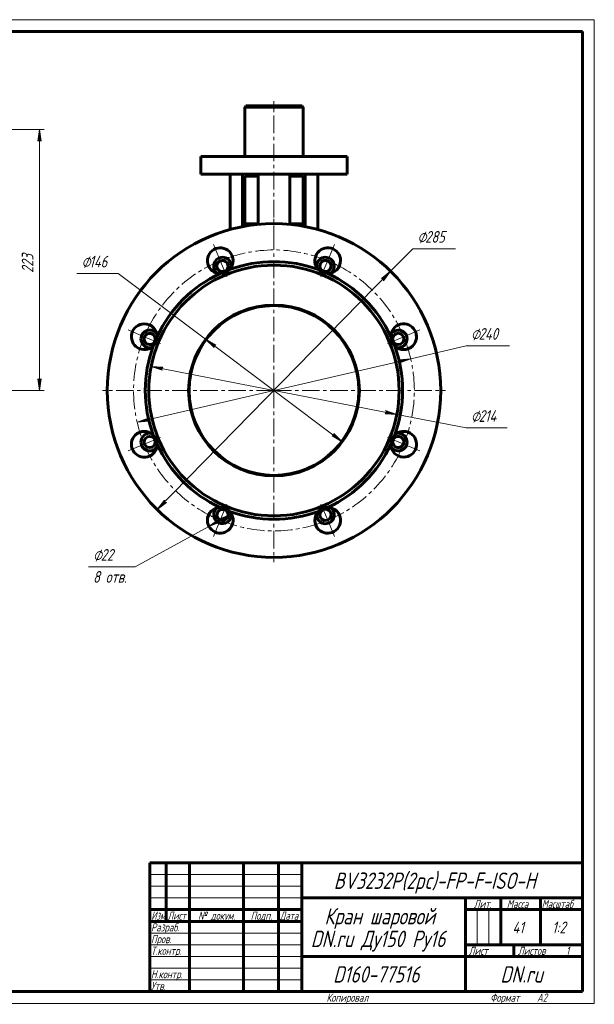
# Model space of a CAD drawing. Header units: millimetres. Extents: x 0 to 594, y 0 to 420.
# Tile 4 of 4: x 348 to 594, y 0 to 420. Entities that reach past the tile are written whole.
import ezdxf

# ---------------------------------------------------------------- set-up
doc = ezdxf.new("R2010")
doc.units = ezdxf.units.MM
for name, pattern in [('K5LT_AXLED', [12, 7.5, -1.5, 1.5, -1.5]), ('K5LT_BASIC', [0]), ('K5LT_THIN', [0])]:
    doc.linetypes.add(name, pattern=pattern)
doc.layers.add('Системный слой', color=7, linetype='Continuous')
doc.layers.add('Системный слой (1)', color=251, linetype='Continuous', true_color=0x6c6c6c)
doc.styles.add('KDIMTEXTSTYLE', font='txt', dxfattribs={"width": 0.96, "oblique": 15, "height": 5})
doc.styles.add('KTEXTSTYLE', font='txt', dxfattribs={"width": 0.96, "height": 5})
doc.dimstyles.new('KDIMSTYLE (0.50)', dxfattribs={"dimtxt": 5, "dimasz": 1, "dimexe": 2, "dimexo": 0, "dimgap": 1, "dimtad": 1, "dimlfac": 2, "dimtxsty": 'KDIMTEXTSTYLE', "dimsah": 1, "dimcen": 0, "dimdle": 1, "dimadec": 0, "dimazin": 0, "dimtfac": 0.667, "dimtmove": 0, "dimatfit": 3, "dimfxl": 1, "dimtvp": 1, "dimtolj": 1, "dimtzin": 0, "dimarcsym": 0})

# ---------------------------------------------------------------- blocks, each defined once
blk = doc.blocks.new('D3')
at = {"layer": 'Системный слой (1)'}
for points in [[(357.52, 368.18), (356.86, 373.18), (356.2, 368.18), (356.86, 368.68)], [(356.86, 261.68), (357.52, 266.68), (356.86, 266.18), (356.2, 266.68)]]:
    blk.add_hatch(color=7, dxfattribs=at).paths.add_polyline_path(points)
at = {"layer": 'Системный слой (1)', "color": 7, "linetype": 'K5LT_THIN', "lineweight": 18, "true_color": 0xffffff}
for p, q in [((342.71, 373.18), (358.86, 373.18)), ((356.2, 368.18), (356.86, 373.18)), ((356.86, 373.18), (357.52, 368.18)), ((356.86, 368.68), (356.2, 368.18)), ((357.52, 368.18), (356.86, 368.68)), ((356.86, 261.68), (356.2, 266.68)), ((356.2, 266.68), (356.86, 266.18)), ((356.86, 266.18), (357.52, 266.68)), ((357.52, 266.68), (356.86, 261.68)), ((233.59, 261.68), (358.86, 261.68))]:
    blk.add_line(p, q, dxfattribs=at)
blk.add_wipeout([(355.86, 311.89), (348.48, 311.89), (348.48, 322.52), (355.86, 322.52)]).dxf.layer = 'Системный слой (1)'
blk.add_line((356.86, 373.18), (356.86, 261.68), dxfattribs=at)
at = {"layer": 'Системный слой (1)', "color": 7, "insert": (349.27, 311.89), "char_height": 5, "attachment_point": 1, "rotation": 90, "style": 'KTEXTSTYLE'}
blk.add_mtext('\\fArial|b0|c204|p34;\\H5.0;\\W1.000;\\Q15;\\fGOST Type AU|b0|i0|c204|p34;\\Q15;\\W0.960;223', dxfattribs=at)
blk = doc.blocks.new('KDIMARROW_01')
at = {"layer": 'Системный слой'}
blk.add_hatch(color=0, dxfattribs=at).paths.add_polyline_path([(-5, -0.66), (0, 0), (-5, 0.66), (-4.5, 0)])
at = {"layer": 'Системный слой', "color": 0, "linetype": 'K5LT_THIN', "lineweight": 18}
for p, q in [((-4.5, 0), (-5, 0.66)), ((-5, 0.66), (0, 0)), ((0, 0), (-5, -0.66)), ((-5, -0.66), (-4.5, 0))]:
    blk.add_line(p, q, dxfattribs=at)
at = {"layer": 'Системный слой (1)', "color": 0, "linetype": 'K5LT_THIN', "lineweight": 18}
blk.add_line((457.08, 261.68), (456.58, 261.68), dxfattribs=at)
blk = doc.blocks.new('U18')
at = {"layer": 'Системный слой (1)', "color": 143, "linetype": 'K5LT_BASIC', "lineweight": 60, "true_color": 0x33acca}
for start, end in [(125.4945, 180), (180, 9.5055)]:
    blk.add_arc((435.07, 208.55), 3.75, start, end, dxfattribs=at)
blk = doc.blocks.new('U19')
at = {"layer": 'Системный слой (1)', "color": 143, "linetype": 'K5LT_BASIC', "lineweight": 60, "true_color": 0x33acca}
for start, end in [(180, 54.5055), (170.4945, 180)]:
    blk.add_arc((479.08, 208.55), 3.75, start, end, dxfattribs=at)
blk = doc.blocks.new('U20')
at = {"layer": 'Системный слой (1)', "color": 143, "linetype": 'K5LT_BASIC', "lineweight": 60, "true_color": 0x33acca}
for start, end in [(80.4945, 180), (180, 324.5055)]:
    blk.add_arc((403.95, 239.67), 3.75, start, end, dxfattribs=at)
blk = doc.blocks.new('U21')
at = {"layer": 'Системный слой (1)', "color": 143, "linetype": 'K5LT_BASIC', "lineweight": 60, "true_color": 0x33acca}
for p, q in [((444.58, 353.18), (448.15, 353.18)), ((448.15, 353.18), (450.33, 353.18)), ((463.83, 353.18), (469.58, 353.18))]:
    blk.add_line(p, q, dxfattribs=at)
blk = doc.blocks.new('U22')
at = {"layer": 'Системный слой (1)', "color": 143, "linetype": 'K5LT_BASIC', "lineweight": 60, "true_color": 0x33acca}
for start, end in [(305.4945, 180), (180, 189.5055)]:
    blk.add_arc((479.08, 314.8), 3.75, start, end, dxfattribs=at)
blk = doc.blocks.new('U23')
at = {"layer": 'Системный слой (1)', "color": 143, "linetype": 'K5LT_BASIC', "lineweight": 60, "true_color": 0x33acca}
for start, end in [(350.4945, 180), (180, 234.5055)]:
    blk.add_arc((435.07, 314.8), 3.75, start, end, dxfattribs=at)
blk = doc.blocks.new('U24')
at = {"layer": 'Системный слой (1)', "color": 143, "linetype": 'K5LT_BASIC', "lineweight": 60, "true_color": 0x33acca}
for start, end in [(35.4945, 180), (180, 279.5055)]:
    blk.add_arc((403.95, 283.68), 3.75, start, end, dxfattribs=at)
blk = doc.blocks.new('D5')
at = {"layer": 'Системный слой (1)'}
for points in [[(503.92, 308.53), (506.95, 312.56), (502.98, 309.45), (503.8, 309.34)], [(407.2, 210.8), (411.17, 213.91), (410.35, 214.01), (410.23, 214.83)]]:
    blk.add_hatch(color=7, dxfattribs=at).paths.add_polyline_path(points)
at = {"layer": 'Системный слой (1)', "color": 7, "linetype": 'K5LT_THIN', "lineweight": 18, "true_color": 0xffffff}
for p, q in [((407.2, 210.8), (506.95, 312.56)), ((502.98, 309.45), (506.95, 312.56)), ((506.95, 312.56), (503.92, 308.53)), ((503.8, 309.34), (502.98, 309.45)), ((503.92, 308.53), (503.8, 309.34)), ((407.2, 210.8), (410.23, 214.83)), ((410.23, 214.83), (410.35, 214.01)), ((411.17, 213.91), (407.2, 210.8)), ((410.35, 214.01), (411.17, 213.91))]:
    blk.add_line(p, q, dxfattribs=at)
blk.add_wipeout([(518.4, 323.19), (518.4, 330.57), (532.08, 330.57), (532.08, 323.19)]).dxf.layer = 'Системный слой (1)'
for p, q in [((506.95, 312.56), (516.4, 322.19)), ((516.4, 322.19), (534.65, 322.19))]:
    blk.add_line(p, q, dxfattribs=at)
at = {"layer": 'Системный слой (1)', "color": 7, "char_height": 5, "attachment_point": 1, "style": 'KTEXTSTYLE'}
for s, insert in [('\\fArial|b0|c204|p34;\\H5.0;\\W1.000;\\Q15;\\fGOST Type AU|b0|i0|c204|p34;\\Q15;\\W0.960;⌀', (518.4, 329.78)), ('\\fArial|b0|c204|p34;\\H5.0;\\W1.000;\\Q15;\\fGOST Type AU|b0|i0|c204|p34;\\Q15;\\W0.960;285', (521.7, 329.78))]:
    blk.add_mtext(s, dxfattribs=dict(at, insert=insert))
blk = doc.blocks.new('D6')
at = {"layer": 'Системный слой (1)'}
for points in [[(510.8, 273.47), (515.52, 275.24), (510.5, 274.75), (511.14, 274.22)], [(403.65, 248.6), (403.01, 249.13), (403.35, 249.89), (398.63, 248.12)]]:
    blk.add_hatch(color=7, dxfattribs=at).paths.add_polyline_path(points)
at = {"layer": 'Системный слой (1)', "color": 7, "linetype": 'K5LT_THIN', "lineweight": 18, "true_color": 0xffffff}
for p, q in [((398.63, 248.12), (515.52, 275.24)), ((510.5, 274.75), (515.52, 275.24)), ((511.14, 274.22), (510.5, 274.75)), ((515.52, 275.24), (510.8, 273.47)), ((510.8, 273.47), (511.14, 274.22)), ((398.63, 248.12), (403.35, 249.89)), ((403.65, 248.6), (398.63, 248.12)), ((403.35, 249.89), (403.01, 249.13)), ((403.01, 249.13), (403.65, 248.6))]:
    blk.add_line(p, q, dxfattribs=at)
blk.add_wipeout([(541.27, 281.75), (541.27, 289.13), (555.21, 289.13), (555.21, 281.75)]).dxf.layer = 'Системный слой (1)'
for p, q in [((515.52, 275.24), (539.27, 280.75)), ((539.27, 280.75), (557.79, 280.75))]:
    blk.add_line(p, q, dxfattribs=at)
at = {"layer": 'Системный слой (1)', "color": 7, "char_height": 5, "attachment_point": 1, "style": 'KTEXTSTYLE'}
for s, insert in [('\\fArial|b0|c204|p34;\\H5.0;\\W1.000;\\Q15;\\fGOST Type AU|b0|i0|c204|p34;\\Q15;\\W0.960;⌀', (541.27, 288.34)), ('\\fArial|b0|c204|p34;\\H5.0;\\W1.000;\\Q15;\\fGOST Type AU|b0|i0|c204|p34;\\Q15;\\W0.960;240', (544.58, 288.34))]:
    blk.add_mtext(s, dxfattribs=dict(at, insert=insert))
blk = doc.blocks.new('D7')
at = {"layer": 'Системный слой (1)'}
for points in [[(408.98, 271.04), (409.59, 271.59), (404.56, 271.9), (409.34, 270.29)], [(509.59, 251.46), (504.81, 253.06), (505.17, 252.32), (504.56, 251.77)]]:
    blk.add_hatch(color=7, dxfattribs=at).paths.add_polyline_path(points)
at = {"layer": 'Системный слой (1)', "color": 7, "linetype": 'K5LT_THIN', "lineweight": 18, "true_color": 0xffffff}
for p, q in [((404.56, 271.9), (409.59, 271.59)), ((409.34, 270.29), (404.56, 271.9)), ((404.56, 271.9), (509.59, 251.46)), ((409.59, 271.59), (408.98, 271.04)), ((408.98, 271.04), (409.34, 270.29)), ((504.56, 251.77), (505.17, 252.32)), ((505.17, 252.32), (504.81, 253.06)), ((504.81, 253.06), (509.59, 251.46)), ((509.59, 251.46), (504.56, 251.77))]:
    blk.add_line(p, q, dxfattribs=at)
blk.add_wipeout([(541.27, 246.68), (541.27, 254.06), (554.19, 254.06), (554.19, 246.68)]).dxf.layer = 'Системный слой (1)'
for p, q in [((509.59, 251.46), (539.27, 245.68)), ((539.27, 245.68), (556.73, 245.68))]:
    blk.add_line(p, q, dxfattribs=at)
at = {"layer": 'Системный слой (1)', "color": 7, "char_height": 5, "attachment_point": 1, "style": 'KTEXTSTYLE'}
for s, insert in [('\\fArial|b0|c204|p34;\\H5.0;\\W1.000;\\Q15;\\fGOST Type AU|b0|i0|c204|p34;\\Q15;\\W0.960;⌀', (541.27, 253.27)), ('\\fArial|b0|c204|p34;\\H5.0;\\W1.000;\\Q15;\\fGOST Type AU|b0|i0|c204|p34;\\Q15;\\W0.960;214', (544.58, 253.27))]:
    blk.add_mtext(s, dxfattribs=dict(at, insert=insert))
blk = doc.blocks.new('D8')
at = {"layer": 'Системный слой (1)'}
for points in [[(432.26, 281.09), (427.86, 283.56), (431.47, 280.04), (431.47, 280.86)], [(486.29, 239.79), (482.68, 243.32), (482.69, 242.49), (481.89, 242.26)]]:
    blk.add_hatch(color=7, dxfattribs=at).paths.add_polyline_path(points)
at = {"layer": 'Системный слой (1)', "color": 7, "linetype": 'K5LT_THIN', "lineweight": 18, "true_color": 0xffffff}
for p, q in [((427.86, 283.56), (390.42, 311.61)), ((427.86, 283.56), (432.26, 281.09)), ((431.47, 280.04), (427.86, 283.56)), ((486.29, 239.79), (427.86, 283.56)), ((432.26, 281.09), (431.47, 280.86)), ((431.47, 280.86), (431.47, 280.04)), ((481.89, 242.26), (482.69, 242.49)), ((486.29, 239.79), (481.89, 242.26)), ((482.69, 242.49), (482.68, 243.32)), ((482.68, 243.32), (486.29, 239.79))]:
    blk.add_line(p, q, dxfattribs=at)
blk.add_wipeout([(374.83, 312.61), (374.83, 319.99), (387.88, 319.99), (387.88, 312.61)]).dxf.layer = 'Системный слой (1)'
blk.add_line((390.42, 311.61), (372.83, 311.61), dxfattribs=at)
at = {"layer": 'Системный слой (1)', "color": 7, "char_height": 5, "attachment_point": 1, "style": 'KTEXTSTYLE'}
for s, insert in [('\\fArial|b0|c204|p34;\\H5.0;\\W1.000;\\Q15;\\fGOST Type AU|b0|i0|c204|p34;\\Q15;\\W0.960;⌀', (374.83, 319.2)), ('\\fArial|b0|c204|p34;\\H5.0;\\W1.000;\\Q15;\\fGOST Type AU|b0|i0|c204|p34;\\Q15;\\W0.960;146', (378.14, 319.2))]:
    blk.add_mtext(s, dxfattribs=dict(at, insert=insert))
blk = doc.blocks.new('D9')
at = {"layer": 'Системный слой (1)'}
for points in [[(429.29, 203.61), (433.99, 205.43), (433.24, 205.77), (433.36, 206.58)], [(434.87, 205.91), (438.94, 208.88), (434.24, 207.06), (434.99, 206.72)]]:
    blk.add_hatch(color=7, dxfattribs=at).paths.add_polyline_path(points)
at = {"layer": 'Системный слой (1)', "color": 7, "linetype": 'K5LT_THIN', "lineweight": 18, "true_color": 0xffffff}
for p, q in [((438.94, 208.88), (429.29, 203.61)), ((429.29, 203.61), (433.36, 206.58)), ((433.36, 206.58), (433.24, 205.77)), ((434.24, 207.06), (438.94, 208.88)), ((434.99, 206.72), (434.24, 207.06)), ((438.94, 208.88), (434.87, 205.91)), ((434.87, 205.91), (434.99, 206.72)), ((429.29, 203.61), (397.75, 186.4)), ((433.99, 205.43), (429.29, 203.61)), ((433.24, 205.77), (433.99, 205.43))]:
    blk.add_line(p, q, dxfattribs=at)
blk.add_wipeout([(379.75, 178.01), (379.75, 194.78), (395.11, 194.78), (395.11, 178.01)]).dxf.layer = 'Системный слой (1)'
blk.add_line((397.75, 186.4), (377.75, 186.4), dxfattribs=at)
at = {"layer": 'Системный слой (1)', "color": 7, "char_height": 5, "attachment_point": 1, "style": 'KTEXTSTYLE'}
for s, insert in [('\\fArial|b0|c204|p34;\\H5.0;\\W1.000;\\Q15;\\fGOST Type AU|b0|i0|c204|p34;\\Q15;\\W0.960;⌀', (379.75, 193.98)), ('\\fArial|b0|c204|p34;\\H5.0;\\W1.000;\\Q15;\\fGOST Type AU|b0|i0|c204|p34;\\Q15;\\W0.960;22', (383.05, 193.98)), ('\\fArial|b0|c204|p34;\\H5.0;\\W1.000;\\Q15;\\fGOST Type AU|b0|i0|c204|p34;\\Q15;\\W0.960;8 отв.', (379.75, 184.6))]:
    blk.add_mtext(s, dxfattribs=dict(at, insert=insert))
blk = doc.blocks.new('U25')
at = {"layer": 'Системный слой (1)', "color": 30, "linetype": 'K5LT_AXLED', "lineweight": 18, "true_color": 0xff8000}
for q in [(457.08, 334.93), (383.83, 261.68), (530.33, 261.68), (457.08, 188.43)]:
    blk.add_line((457.08, 261.68), q, dxfattribs=at)
blk = doc.blocks.new('U26')
at = {"layer": 'Системный слой (1)', "color": 30, "linetype": 'K5LT_AXLED', "lineweight": 18, "true_color": 0xff8000}
for p, q in [((434.11, 317.11), (431.24, 324.04)), ((480.04, 317.11), (482.91, 324.04)), ((436.98, 310.18), (434.11, 317.11)), ((477.17, 310.18), (480.04, 317.11)), ((401.64, 284.64), (394.71, 287.51)), ((512.51, 284.64), (519.44, 287.51)), ((408.57, 281.77), (401.64, 284.64)), ((505.58, 281.77), (512.51, 284.64)), ((408.57, 241.59), (401.64, 238.72)), ((505.58, 241.59), (512.51, 238.72)), ((401.64, 238.72), (394.71, 235.85)), ((512.51, 238.72), (519.44, 235.85)), ((436.98, 213.17), (434.11, 206.24)), ((477.17, 213.17), (480.04, 206.24)), ((434.11, 206.24), (431.24, 199.32)), ((480.04, 206.24), (482.91, 199.32))]:
    blk.add_line(p, q, dxfattribs=at)
for start, end in [(67.5, 112.5), (112.5, 157.5), (22.5, 67.5), (157.5, 202.5), (337.5, 22.5), (202.5, 247.5), (292.5, 337.5), (247.5, 292.5)]:
    blk.add_arc((457.08, 261.68), 60, start, end, dxfattribs=at)
blk = doc.blocks.new('U45')
at = {"color": 7, "linetype": 'K5LT_THIN', "lineweight": 18, "true_color": 0xffffff}
for p, q in [((0, 420), (594, 420)), ((594, 420), (594, 0)), ((404, 55), (469, 55)), ((404, 50), (469, 50)), ((404, 45), (469, 45)), ((543.96, 25), (543.96, 40)), ((548.98, 25), (548.98, 40)), ((404, 30), (469, 30)), ((404, 25), (469, 25)), ((404, 20), (469, 20)), ((404, 15), (469, 15)), ((404, 10), (469, 10)), ((594, 0), (0, 0))]:
    blk.add_line(p, q, dxfattribs=at)
at = {"color": 143, "linetype": 'K5LT_BASIC', "lineweight": 60, "true_color": 0x33acca}
for p, q in [((20, 415), (589, 415)), ((589, 415), (589, 5)), ((404, 60), (589, 60)), ((404, 5), (404, 60)), ((411, 35), (411, 60)), ((421, 5), (421, 60)), ((444, 5), (444, 60)), ((459, 5), (459, 60)), ((469, 5), (469, 60)), ((469, 45), (589, 45)), ((539, 5), (539, 45)), ((554, 25), (554, 45)), ((571, 25), (571, 45)), ((404, 40), (469, 40)), ((539, 40), (554, 40)), ((554, 40), (589, 40)), ((404, 35), (469, 35)), ((539, 25), (589, 25)), ((559.57, 20), (559.57, 25)), ((469, 20), (539, 20)), ((539, 20), (589, 20)), ((589, 5), (20, 5))]:
    blk.add_line(p, q, dxfattribs=at)
at = {"color": 7, "attachment_point": 1, "style": 'KTEXTSTYLE'}
for s, insert, char_height in [('\\fArial|b0|c204|p34;\\H5.0;\\W1.000;\\Q15;\\fGOST Type AU|b0|i0|c204|p34;\\Q15;\\W0.960;\\H7.00;BV3232P(2pc)-FP-F-ISO-H', (482.63, 55.86), 7), ('\\fArial|b0|c204|p34;\\H5.0;\\W1.000;\\Q15;\\fGOST Type AU|b0|i0|c204|p34;\\Q15;\\W0.960;\\H3.50;Лит.', (542.47, 44.18), 3.5), ('\\fArial|b0|c204|p34;\\H5.0;\\W1.000;\\Q15;\\fGOST Type AU|b0|i0|c204|p34;\\Q15;\\W0.960;\\H3.50;Масса', (556.58, 44.18), 3.5), ('\\fArial|b0|c204|p34;\\H5.0;\\W1.000;\\Q15;\\fGOST Type AU|b0|i0|c204|p34;\\Q15;\\W0.926;\\H3.50;Масштаб', (571.52, 44.18), 3.5), ('\\fArial|b0|c204|p34;\\H5.0;\\W1.000;\\Q15;\\fGOST Type AU|b0|i0|c204|p34;\\Q15;\\W0.786;\\H3.50;Изм.', (404.62, 39.18), 3.5), ('\\fArial|b0|c204|p34;\\H5.0;\\W1.000;\\Q15;\\fGOST Type AU|b0|i0|c204|p34;\\Q15;\\W0.800;\\H3.50;Лист', (411.61, 39.18), 3.5), ('\\fArial|b0|c204|p34;\\H5.0;\\W1.000;\\Q15;\\fGOST Type AU|b0|i0|c204|p34;\\Q15;\\W0.960;\\H3.50;№ докум.', (424.63, 39.18), 3.5), ('\\fArial|b0|c204|p34;\\H5.0;\\W1.000;\\Q15;\\fGOST Type AU|b0|i0|c204|p34;\\Q15;\\W0.960;\\H3.50;Подп.', (447.1, 39.18), 3.5), ('\\fArial|b0|c204|p34;\\H5.0;\\W1.000;\\Q15;\\fGOST Type AU|b0|i0|c204|p34;\\Q15;\\W0.800;\\H3.50;Дата', (459.61, 39.18), 3.5), ('\\fArial|b0|c204|p34;\\H5.0;\\W1.000;\\Q15;\\fGOST Type AU|b0|i0|c204|p34;\\Q15;\\W0.960;\\H7.00;Кран шаровой', (478.65, 40.69), 7), ('\\fArial|b0|c204|p34;\\H5.0;\\W1.000;\\Q15;\\fGOST Type AU|b0|i0|c204|p34;\\Q15;\\W0.960;\\H3.50;Разраб.', (404.5, 34.18), 3.5), ('\\fArial|b0|c204|p34;\\H5.0;\\W1.000;\\Q15;\\fGOST Type AU|b0|i0|c204|p34;\\Q15;\\W0.960;41', (559.01, 34.9), 5), ('\\fArial|b0|c204|p34;\\H5.0;\\W1.000;\\Q15;\\fGOST Type AU|b0|i0|c204|p34;\\Q15;\\W0.960;{\\c16737820;1:2}', (575.92, 34.9), 5), ('\\fArial|b0|c204|p34;\\H5.0;\\W1.000;\\Q15;\\fGOST Type AU|b0|i0|c204|p34;\\Q15;\\W0.960;\\H7.00;DN.ru Ду150 Ру16', (472.81, 31.02), 7), ('\\fArial|b0|c204|p34;\\H5.0;\\W1.000;\\Q15;\\fGOST Type AU|b0|i0|c204|p34;\\Q15;\\W0.960;\\H3.50;Пров.', (404.5, 29.18), 3.5), ('\\fArial|b0|c204|p34;\\H5.0;\\W1.000;\\Q15;\\fGOST Type AU|b0|i0|c204|p34;\\Q15;\\W0.960;\\H3.50;Т.контр.', (404.5, 24.18), 3.5), ('\\fArial|b0|c204|p34;\\H5.0;\\W1.000;\\Q15;\\fGOST Type AU|b0|i0|c204|p34;\\Q15;\\W0.960;\\H3.50;Лист', (540.32, 24.18), 3.5), ('\\fArial|b0|c204|p34;\\H5.0;\\W1.000;\\Q15;\\fGOST Type AU|b0|i0|c204|p34;\\Q15;\\W0.960;\\H3.50;Листов', (561.36, 24.18), 3.5), ('\\fArial|b0|c204|p34;\\H5.0;\\W1.000;\\Q15;\\fGOST Type AU|b0|i0|c204|p34;\\Q15;\\W0.960;\\H3.50;1', (581.91, 24.18), 3.5), ('\\fArial|b0|c204|p34;\\H5.0;\\W1.000;\\Q15;\\fGOST Type AU|b0|i0|c204|p34;\\Q15;\\W0.960;\\H3.50;Н.контр.', (404.5, 14.18), 3.5), ('\\fArial|b0|c204|p34;\\H5.0;\\W1.000;\\Q15;\\fGOST Type AU|b0|i0|c204|p34;\\Q15;\\W0.960;\\H7.00;D160-77516', (482.35, 15.86), 7), ('\\fArial|b0|c204|p34;\\H5.0;\\W1.000;\\Q15;\\fGOST Type AU|b0|i0|c204|p34;\\Q15;\\W0.960;\\H7.00;DN.ru', (553.84, 15.86), 7), ('\\fArial|b0|c204|p34;\\H5.0;\\W1.000;\\Q15;\\fGOST Type AU|b0|i0|c204|p34;\\Q15;\\W0.960;\\H3.50;Утв.', (404.5, 9.18), 3.5), ('\\fArial|b0|c204|p34;\\H5.0;\\W1.000;\\Q15;\\fGOST Type AU|b0|i0|c204|p34;\\Q15;\\W0.960;\\H3.50;Копировал', (479.5, 4.18), 3.5), ('\\fArial|b0|c204|p34;\\H5.0;\\W1.000;\\Q15;\\fGOST Type AU|b0|i0|c204|p34;\\Q15;\\W0.960;\\H3.50;Формат', (549.5, 4.18), 3.5), ('\\fArial|b0|c204|p34;\\H5.0;\\W1.000;\\Q15;\\fGOST Type AU|b0|i0|c204|p34;\\Q15;\\W0.960;\\H3.50;A2', (569.5, 4.18), 3.5)]:
    blk.add_mtext(s, dxfattribs=dict(at, insert=insert, char_height=char_height))

msp = doc.modelspace()

# ---------------------------------------------------------------- linework, layer by layer
at = {"layer": 'Системный слой (1)', "color": 143, "linetype": 'K5LT_BASIC', "lineweight": 60, "true_color": 0x33acca}
for p, q in [((444.5757, 382.677), (445.0757, 383.177)), ((444.5757, 361.552), (444.5757, 382.677)), ((444.5757, 382.677), (469.5757, 382.677)), ((445.0757, 383.177), (469.0757, 383.177)), ((469.5757, 382.677), (469.0757, 383.177)), ((469.5757, 361.552), (469.5757, 382.677)), ((425.8257, 354.052), (425.8257, 361.552)), ((425.8257, 361.552), (435.8257, 361.552)), ((435.8257, 361.552), (478.3257, 361.552)), ((478.3257, 361.552), (488.3257, 361.552)), ((488.3257, 354.052), (488.3257, 361.552)), ((425.8257, 354.052), (435.8257, 354.052)), ((435.8257, 354.052), (478.3257, 354.052)), ((438.3257, 354.052), (438.3257, 330.4156)), ((443.6803, 332.802), (443.6803, 354.052)), ((444.5757, 353.177), (444.5757, 332.802)), ((448.5904, 353.177), (448.5904, 354.052)), ((450.3257, 354.052), (450.3257, 332.6065)), ((463.8257, 332.6065), (463.8257, 354.052)), ((465.561, 353.177), (465.561, 354.052)), ((469.5757, 353.177), (469.5757, 332.802)), ((470.4711, 332.802), (470.4711, 354.052)), ((475.8257, 330.4156), (475.8257, 354.052)), ((478.3257, 354.052), (488.3257, 354.052)), ((443.6803, 332.802), (443.6803, 331.6564)), ((450.3257, 332.802), (443.6803, 332.802)), ((470.4711, 332.802), (463.8257, 332.802)), ((470.4711, 331.6564), (470.4711, 332.802))]:
    msp.add_line(p, q, dxfattribs=at)
for radius in [71.25, 53.5, 36.5, 36.25]:
    msp.add_circle((457.0757, 261.677), radius, dxfattribs=at)
for centre, radius, start, end in [((434.1147, 317.1098), 5.5, 45, 268.997899), ((434.1147, 317.1098), 5.5, 316.002101, 45), ((480.0367, 317.1098), 5.5, 0, 223.997899), ((435.0714, 314.8001), 2.4, 101.623657, 281.623657), ((435.0714, 314.8001), 2.4, 281.623657, 101.623657), ((457.0757, 261.677), 55, 69.785463, 110.214537), ((479.08, 314.8001), 2.4, 76.194649, 256.194649), ((479.08, 314.8001), 2.4, 256.194649, 76.194649), ((480.0367, 317.1098), 5.5, 271.002101, 0), ((457.0757, 261.677), 55, 114.785463, 155.214537), ((434.1147, 317.1098), 5.5, 268.997899, 316.002101), ((480.0367, 317.1098), 5.5, 223.997899, 271.002101), ((457.0757, 261.677), 55, 24.785463, 65.214537), ((401.6429, 284.638), 5.5, 90, 313.997899), ((401.6429, 284.638), 5.5, 1.002101, 90), ((512.5085, 284.638), 5.5, 315, 178.997899), ((403.9526, 283.6813), 2.4, 343.16652, 163.16652), ((510.1988, 283.6813), 3.75, 260.494545, 144.505455), ((510.1988, 283.6813), 2.4, 67.424289, 247.424289), ((510.1988, 283.6813), 2.4, 247.424289, 67.424289), ((403.9526, 283.6813), 2.4, 163.16652, 343.16652), ((401.6429, 284.638), 5.5, 313.997899, 1.002101), ((512.5085, 284.638), 5.5, 178.997899, 226.002101), ((457.0757, 261.677), 55, 159.785463, 200.214537), ((512.5085, 284.638), 5.5, 226.002101, 315), ((457.0757, 261.677), 55, 0, 20.214537), ((457.0757, 261.677), 55, 339.785463, 0), ((401.6429, 238.716), 5.5, 46.002101, 135), ((512.5085, 238.716), 5.5, 270, 133.997899), ((401.6429, 238.716), 5.5, 135, 358.997899), ((403.9526, 239.6727), 2.4, 67.58012, 247.58012), ((403.9526, 239.6727), 2.4, 247.58012, 67.58012), ((401.6429, 238.716), 5.5, 358.997899, 46.002101), ((512.5085, 238.716), 5.5, 133.997899, 181.002101), ((510.1988, 239.6727), 3.75, 215.494545, 99.505455), ((510.1988, 239.6727), 2.4, 80.128221, 260.128221), ((510.1988, 239.6727), 2.4, 260.128221, 80.128221), ((457.0757, 261.677), 55, 204.785463, 245.214537), ((457.0757, 261.677), 55, 294.785463, 335.214537), ((512.5085, 238.716), 5.5, 181.002101, 270), ((434.1147, 206.2442), 5.5, 91.002101, 180), ((435.0714, 208.5539), 2.4, 55.2093, 235.2093), ((435.0714, 208.5539), 2.4, 235.2093, 55.2093), ((434.1147, 206.2442), 5.5, 43.997899, 91.002101), ((480.0367, 206.2442), 5.5, 88.997899, 136.002101), ((480.0367, 206.2442), 5.5, 225, 88.997899), ((479.08, 208.5539), 2.4, 95.711998, 275.711998), ((479.08, 208.5539), 2.4, 275.711998, 95.711998), ((434.1147, 206.2442), 5.5, 180, 43.997899), ((457.0757, 261.677), 55, 249.785463, 290.214537), ((480.0367, 206.2442), 5.5, 136.002101, 225)]:
    msp.add_arc(centre, radius, start, end, dxfattribs=at)

# ---------------------------------------------------------------- block references
at = {"layer": 'Системный слой (1)'}
for name in ['U21', 'U23', 'U22', 'U24', 'U20', 'U18', 'U19']:
    msp.add_blockref(name, (0, 0), dxfattribs=at)

# ---------------------------------------------------------------- dimensions: what is measured, and where the dimension line sits
at = {"layer": 'Системный слой (1)', "color": 7}
dim = msp.add_linear_dim(base=(356.8617, 373.177), p1=(233.5907, 261.677), p2=(342.7135, 373.177), angle=90, text='\\fGOST Type AU|b0|c204|p34;\\H5.0;\\W0.960;\\Q15;\\fGOST Type AU|b0|c204|p34;\\H5.0;\\W0.960;\\Q15;\\fGOST Type AU|b0|i0|c204|p34;\\Q15;223', dimstyle='KDIMSTYLE (0.50)', override={"dimexo": 0, "dimblk1": 'KDIMARROW_01', "dimblk2": 'KDIMARROW_01', "dimse1": 0, "dimse2": 0, "dimclrt": 7, "dimtolj": 1}, dxfattribs=at)
dim.commit()
dim.dimension.update_dxf_attribs({"geometry": 'D3', "text_midpoint": (356.8617, 317.427), "dimtype": 160})

# ---------------------------------------------------------------- next in the draw order: dimensions: what is measured, and where the dimension line sits
dim = msp.add_diameter_dim_2p(p1=(357.3204, 159.9168), p2=(556.831, 363.4372), dimstyle='KDIMSTYLE (0.50)', override={"dimtih": 1, "dimtoh": 1, "dimpost": '\\fGOST Type AU|b0|c204|p34;\\H5.0;\\W0.960;\\Q15;<>', "dimblk1": 'KDIMARROW_01', "dimblk2": 'KDIMARROW_01', "dimclrt": 7, "dimtol": 1, "dimtp": 0, "dimtm": 0, "dimtdec": 5, "dimtmove": 1, "dimatfit": 2, "dimtolj": 1}, dxfattribs=at)
dim.commit()
dim.dimension.update_dxf_attribs({"geometry": 'D5', "text_midpoint": (518.3975, 322.1911), "dimtype": 163})

# ---------------------------------------------------------------- next in the draw order: linework, layer by layer
at = {"layer": 'Системный слой (1)', "color": 30, "linetype": 'K5LT_AXLED', "lineweight": 18, "true_color": 0xff8000}
msp.add_line((457.0757, 323.5391), (457.0757, 385.177), dxfattribs=at)

# ---------------------------------------------------------------- next in the draw order: dimensions: what is measured, and where the dimension line sits
at = {"layer": 'Системный слой (1)', "color": 7}
dim = msp.add_diameter_dim_2p(p1=(340.1811, 234.5538), p2=(573.9702, 288.8001), dimstyle='KDIMSTYLE (0.50)', override={"dimtih": 1, "dimtoh": 1, "dimpost": '\\fGOST Type AU|b0|c204|p34;\\H5.0;\\W0.960;\\Q15;<>', "dimblk1": 'KDIMARROW_01', "dimblk2": 'KDIMARROW_01', "dimclrt": 7, "dimtol": 1, "dimtp": 0, "dimtm": 0, "dimtdec": 5, "dimtmove": 1, "dimatfit": 2, "dimtolj": 1}, dxfattribs=at)
dim.commit()
dim.dimension.update_dxf_attribs({"geometry": 'D6', "text_midpoint": (541.2713, 280.7489), "dimtype": 163})
dim = msp.add_diameter_dim_2p(p1=(443.7699, 211.5145), p2=(424.4594, 200.9739), dimstyle='KDIMSTYLE (0.50)', override={"dimtih": 1, "dimtoh": 1, "dimpost": '\\fGOST Type AU|b0|c204|p34;\\H5.0;\\W0.960;\\Q15;<>\\X\\fGOST Type AU|b0|c204|p34;\\H5.0;\\W0.960;\\Q15;\\fGOST Type AU|b0|i0|c204|p34;\\Q15;8 отв.', "dimblk1": 'KDIMARROW_01', "dimblk2": 'KDIMARROW_01', "dimclrt": 7, "dimtol": 1, "dimtp": 0, "dimtm": 0, "dimtdec": 5, "dimtmove": 1, "dimatfit": 2, "dimtolj": 1}, dxfattribs=at)
dim.commit()
dim.dimension.update_dxf_attribs({"geometry": 'D9', "text_midpoint": (395.7538, 186.3966)})

# ---------------------------------------------------------------- next in the draw order: dimensions: what is measured, and where the dimension line sits
dim = msp.add_diameter_dim_2p(p1=(352.0456, 282.1143), p2=(562.1058, 241.2396), dimstyle='KDIMSTYLE (0.50)', override={"dimtih": 1, "dimtoh": 1, "dimpost": '\\fGOST Type AU|b0|c204|p34;\\H5.0;\\W0.960;\\Q15;<>', "dimblk1": 'KDIMARROW_01', "dimblk2": 'KDIMARROW_01', "dimclrt": 7, "dimtol": 1, "dimtp": 0, "dimtm": 0, "dimtdec": 5, "dimtmove": 1, "dimatfit": 2, "dimtolj": 1}, dxfattribs=at)
dim.commit()
dim.dimension.update_dxf_attribs({"geometry": 'D7', "text_midpoint": (541.2713, 245.6829), "dimtype": 163})

# ---------------------------------------------------------------- next in the draw order: dimensions: what is measured, and where the dimension line sits
dim = msp.add_diameter_dim_2p(p1=(515.4988, 217.9078), p2=(398.6526, 305.4462), dimstyle='KDIMSTYLE (0.50)', override={"dimtih": 1, "dimtoh": 1, "dimpost": '\\fGOST Type AU|b0|c204|p34;\\H5.0;\\W0.960;\\Q15;<>', "dimblk1": 'KDIMARROW_01', "dimblk2": 'KDIMARROW_01', "dimclrt": 7, "dimtol": 1, "dimtp": 0, "dimtm": 0, "dimtdec": 5, "dimtmove": 1, "dimatfit": 2, "dimtolj": 1}, dxfattribs=at)
dim.commit()
dim.dimension.update_dxf_attribs({"geometry": 'D8', "text_midpoint": (388.4244, 311.6106), "dimtype": 163})

# ---------------------------------------------------------------- next in the draw order: block references
msp.add_blockref('U45', (0, 0))
at = {"layer": 'Системный слой (1)'}
for name in ['U25', 'U26']:
    msp.add_blockref(name, (0, 0), dxfattribs=at)

doc.saveas('drawing.dxf')
